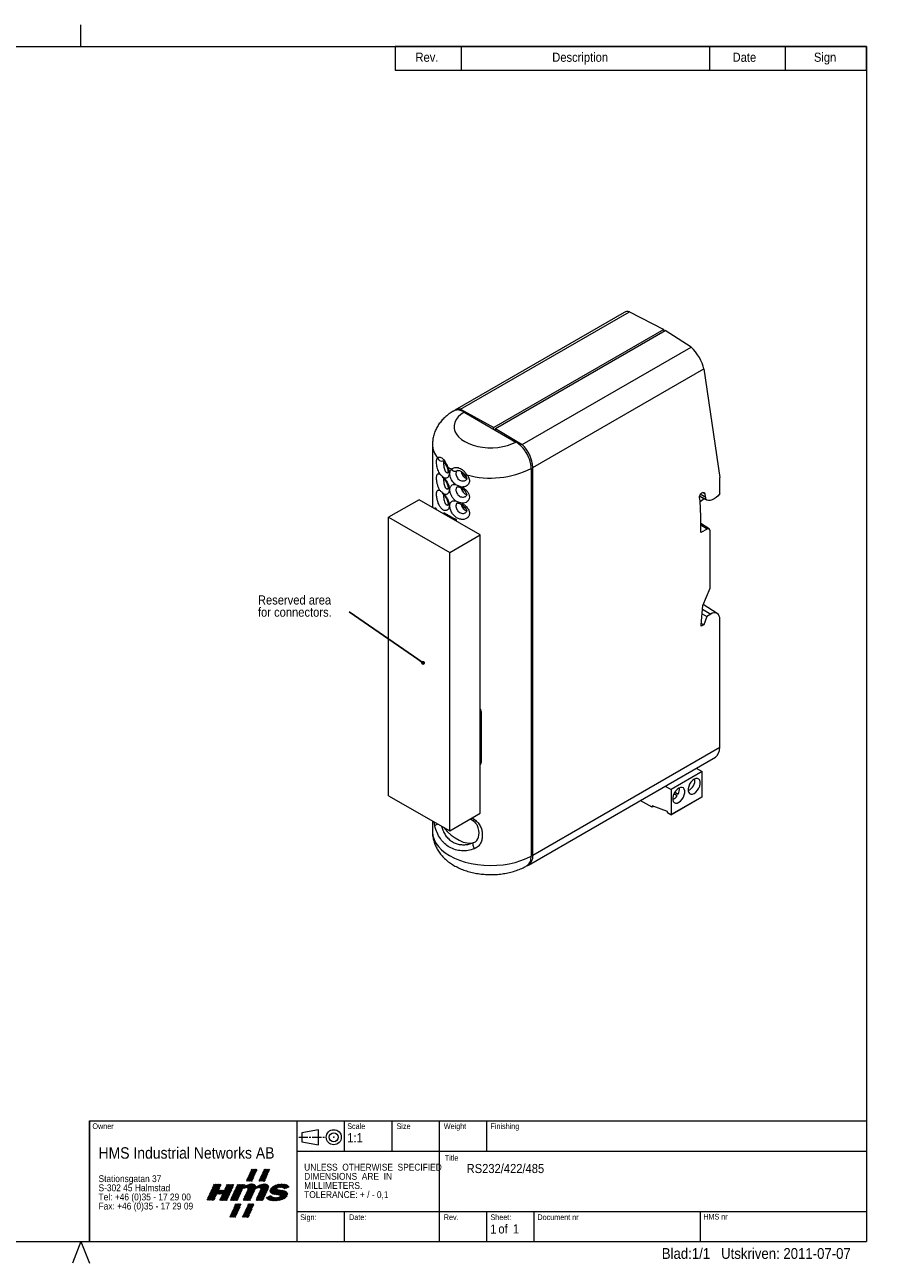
# Model space of a CAD drawing. Header units: millimetres. Extents: x 18 to 412, y 5 to 292.
# Tile 4 of 4: x 215 to 412, y 5 to 292. Entities that reach past the tile are written whole.
import ezdxf

# ---------------------------------------------------------------- set-up
doc = ezdxf.new("R2010")
doc.units = ezdxf.units.MM
doc.header["$PDSIZE"] = -1
doc.linetypes.add('SLD-Solid', pattern=[0])
doc.styles.add('SLDTEXTSTYLE0', font='GOTHIC.TTF', dxfattribs={"width": 0.913})
doc.styles.get("Standard").update_dxf_attribs({"font": 'GOTHIC.TTF'})
doc.dimstyles.new('SLDDIMSTYLE2', dxfattribs={"dimtxt": 0, "dimasz": 0.9, "dimexe": 0, "dimexo": 0.0625, "dimgap": 0, "dimtad": 0, "dimtih": 1, "dimtoh": 1, "dimdec": 0, "dimrnd": 1e-09, "dimzin": 0, "dimdsep": 46, "dimtxsty": 'Standard', "dimblk1": 'DOT', "dimblk2": 'DOT', "dimsah": 1, "dimcen": 0.09, "dimadec": 0, "dimazin": 0, "dimtfac": 0.9, "dimtdec": 0, "dimtofl": 0, "dimtmove": 0, "dimatfit": 3, "dimldrblk": 'DOT', "dimfxl": 0, "dimtolj": 1, "dimtzin": 0, "dimarcsym": 0})

# ---------------------------------------------------------------- blocks, each defined once
blk = doc.blocks.new('Block1_1')
at = {"color": 1, "linetype": 'SLD-Solid', "lineweight": 15}
for p, q in [((15.22, 13.93), (19.14, 17.85)), ((15.3, 14.31), (19.38, 18.39)), ((15.52, 13.93), (18.89, 17.3)), ((15.55, 14.85), (19.3, 18.61)), ((15.79, 15.4), (19, 18.61)), ((15.82, 13.93), (18.64, 16.75)), ((16.04, 15.95), (18.7, 18.61)), ((16.12, 13.93), (18.39, 16.2)), ((16.29, 16.5), (18.4, 18.61)), ((16.42, 13.93), (18.15, 15.66)), ((16.53, 17.04), (18.1, 18.61)), ((16.72, 13.93), (17.9, 15.11)), ((16.78, 17.59), (17.8, 18.61)), ((17.02, 13.93), (17.65, 14.56)), ((17.03, 18.14), (17.5, 18.61)), ((20.02, 13.93), (24.04, 17.94)), ((20.2, 14.41), (24.28, 18.49)), ((20.32, 13.93), (23.79, 17.4)), ((20.44, 14.95), (24.1, 18.61)), ((20.62, 13.93), (23.54, 16.85)), ((20.69, 15.5), (23.8, 18.61)), ((20.92, 13.93), (23.29, 16.3)), ((20.94, 16.05), (23.5, 18.61)), ((21.19, 16.6), (23.2, 18.61)), ((21.22, 13.93), (23.05, 15.76)), ((21.43, 17.14), (22.9, 18.61)), ((21.52, 13.93), (22.8, 15.21)), ((21.68, 17.69), (22.6, 18.61)), ((21.82, 13.93), (22.55, 14.66)), ((21.93, 18.24), (22.3, 18.61)), ((17.32, 13.93), (17.41, 14.01)), ((22.12, 13.93), (22.3, 14.11)), ((9.08, 0.89), (13.24, 5.05)), ((9.33, 1.44), (13.05, 5.16)), ((9.58, 1.99), (12.75, 5.16)), ((9.83, 2.53), (12.45, 5.16)), ((10.07, 3.08), (12.15, 5.16)), ((10.32, 3.63), (11.85, 5.16)), ((10.57, 4.18), (11.55, 5.16)), ((10.81, 4.72), (11.25, 5.16)), ((13.85, 0.56), (18.12, 4.83)), ((14.1, 1.11), (18.15, 5.16)), ((14.35, 1.66), (17.85, 5.16)), ((14.6, 2.21), (17.55, 5.16)), ((14.84, 2.75), (17.25, 5.16)), ((15.09, 3.3), (16.95, 5.16)), ((15.34, 3.85), (16.65, 5.16)), ((15.59, 4.4), (16.35, 5.16)), ((15.83, 4.94), (16.05, 5.16)), ((8.79, 0), (12.75, 3.95)), ((8.84, 0.35), (12.99, 4.5)), ((9.09, 0), (12.5, 3.41)), ((9.39, 0), (12.25, 2.86)), ((9.69, 0), (12, 2.31)), ((9.99, 0), (11.76, 1.77)), ((10.29, 0), (11.51, 1.22)), ((10.59, 0), (11.26, 0.67)), ((10.89, 0), (11.01, 0.12)), ((13.61, 0.02), (17.88, 4.29)), ((13.89, 0), (17.63, 3.74)), ((14.19, 0), (17.38, 3.19)), ((14.49, 0), (17.13, 2.64)), ((14.79, 0), (16.89, 2.1)), ((15.09, 0), (16.64, 1.55)), ((15.39, 0), (16.39, 1)), ((15.69, 0), (16.15, 0.45))]:
    blk.add_line(p, q, dxfattribs=at)
at = {"color": 7, "linetype": 'SLD-Solid', "lineweight": 15}
for p, q in [((0, 6.81), (5.19, 12)), ((0.06, 6.57), (4.94, 11.45)), ((0.25, 7.36), (5.45, 12.56)), ((0.36, 6.57), (4.68, 10.89)), ((0.5, 7.91), (5.34, 12.74)), ((0.66, 6.57), (4.6, 10.51)), ((0.75, 8.46), (5.04, 12.74)), ((0.96, 6.57), (4.9, 10.51)), ((1, 9.01), (4.74, 12.74)), ((1.25, 9.56), (4.44, 12.74)), ((1.26, 6.57), (5.2, 10.51)), ((1.5, 10.11), (4.14, 12.74)), ((1.75, 10.65), (3.84, 12.74)), ((1.99, 11.2), (3.54, 12.74)), ((2.24, 11.75), (3.24, 12.74)), ((2.49, 12.3), (2.94, 12.74)), ((3.99, 9), (5.5, 10.51)), ((4.29, 9), (5.8, 10.51)), ((4.59, 9), (6.1, 10.51)), ((4.86, 6.57), (10.05, 11.76)), ((4.89, 9), (6.4, 10.51)), ((5.11, 7.12), (10.3, 12.31)), ((5.12, 6.52), (9.79, 11.2)), ((5.19, 9), (8.89, 12.7)), ((5.36, 7.66), (10.39, 12.7)), ((5.42, 6.52), (9.54, 10.65)), ((5.49, 9), (9.19, 12.7)), ((5.6, 8.21), (10.09, 12.7)), ((5.72, 6.52), (9.28, 10.09)), ((5.79, 9), (9.49, 12.7)), ((5.85, 8.76), (9.79, 12.7)), ((6.85, 10.96), (8.59, 12.7)), ((7.1, 11.51), (8.29, 12.7)), ((7.35, 12.06), (7.99, 12.7)), ((7.6, 12.61), (7.69, 12.7)), ((9.03, 6.54), (14.59, 12.1)), ((9.13, 6.94), (14.33, 12.13)), ((9.33, 6.54), (15.17, 12.38)), ((9.38, 7.49), (14.58, 12.69)), ((9.63, 8.04), (14.3, 12.71)), ((9.63, 6.54), (13.56, 10.47)), ((9.88, 8.59), (14, 12.71)), ((9.93, 6.54), (13.3, 9.91)), ((10.13, 9.14), (13.7, 12.71)), ((10.38, 9.69), (13.4, 12.71)), ((10.63, 10.23), (13.1, 12.71)), ((10.87, 10.78), (12.8, 12.71)), ((11.12, 11.33), (12.5, 12.71)), ((11.37, 11.88), (12.2, 12.71)), ((11.62, 12.43), (11.9, 12.71)), ((13.92, 6.62), (19.25, 11.96)), ((14.13, 6.54), (19.85, 12.26)), ((14.16, 7.17), (18.93, 11.94)), ((14.25, 11.16), (15.67, 12.58)), ((14.41, 7.72), (18.87, 12.18)), ((14.43, 6.54), (18.6, 10.71)), ((14.66, 11.27), (16.11, 12.72)), ((14.66, 8.27), (18.76, 12.37)), ((14.73, 6.54), (18.34, 10.15)), ((14.91, 8.82), (18.62, 12.53)), ((15.03, 6.54), (18.08, 9.59)), ((15.04, 11.35), (16.5, 12.81)), ((15.16, 9.37), (18.45, 12.66)), ((15.34, 11.35), (16.86, 12.87)), ((15.41, 9.92), (18.25, 12.76)), ((15.55, 11.26), (17.19, 12.9)), ((15.66, 10.47), (18.02, 12.83)), ((15.7, 11.11), (17.49, 12.9)), ((15.76, 10.87), (17.77, 12.88)), ((18.93, 6.84), (23.87, 11.78)), ((18.93, 6.54), (23.8, 11.41)), ((18.97, 11.08), (20.39, 12.5)), ((19.18, 7.38), (23.84, 12.05)), ((19.23, 6.54), (23.61, 10.92)), ((19.42, 7.93), (23.75, 12.26)), ((19.44, 11.25), (20.86, 12.67)), ((19.53, 6.54), (23.35, 10.36)), ((19.67, 8.48), (23.63, 12.44)), ((19.83, 11.34), (21.27, 12.77)), ((19.83, 6.54), (23.1, 9.81)), ((19.92, 9.03), (23.48, 12.59)), ((20.16, 11.37), (21.64, 12.84)), ((20.17, 9.58), (23.3, 12.71)), ((20.41, 11.32), (21.98, 12.89)), ((20.42, 10.13), (23.08, 12.79)), ((20.58, 11.19), (22.29, 12.9)), ((20.65, 10.66), (22.84, 12.85)), ((20.68, 10.99), (22.58, 12.89)), ((24.28, 10.09), (26.74, 12.55)), ((24.3, 9.81), (27.18, 12.69)), ((24.31, 10.42), (26.23, 12.34)), ((24.39, 9.6), (27.55, 12.76)), ((24.5, 9.41), (27.89, 12.8)), ((24.5, 10.91), (25.65, 12.06)), ((24.66, 9.27), (28.23, 12.84)), ((24.85, 9.16), (28.55, 12.86)), ((25.06, 9.07), (27.06, 11.07)), ((25.27, 8.98), (27.1, 10.81)), ((25.51, 8.92), (27.31, 10.72)), ((25.76, 8.87), (27.55, 10.66)), ((26.02, 8.83), (27.82, 10.63)), ((26.28, 8.79), (28.08, 10.59)), ((26.54, 8.75), (28.34, 10.55)), ((26.58, 6.39), (30.33, 10.14)), ((26.81, 8.72), (28.62, 10.53)), ((26.9, 6.41), (30.53, 10.04)), ((27.07, 8.68), (28.9, 10.51)), ((27.23, 6.44), (30.71, 9.92)), ((27.33, 8.64), (29.16, 10.47)), ((27.35, 11.36), (28.86, 12.87)), ((27.57, 6.48), (30.87, 9.78)), ((27.59, 8.6), (29.41, 10.42)), ((27.78, 11.49), (29.15, 12.86)), ((27.84, 8.55), (29.65, 10.36)), ((27.91, 6.52), (31, 9.61)), ((28.06, 8.47), (29.88, 10.29)), ((28.12, 11.53), (29.45, 12.85)), ((28.25, 8.36), (30.11, 10.22)), ((28.41, 11.52), (29.72, 12.83)), ((28.7, 11.51), (29.99, 12.8)), ((28.95, 11.46), (30.24, 12.75)), ((29.17, 11.38), (30.48, 12.69)), ((29.4, 11.31), (30.72, 12.63)), ((29.6, 11.21), (30.95, 12.56)), ((29.74, 11.05), (31.15, 12.46)), ((29.97, 10.98), (31.33, 12.34)), ((30.45, 11.16), (31.48, 12.19)), ((30.93, 11.34), (31.62, 12.03)), ((31.4, 11.51), (31.73, 11.84)), ((1.56, 6.57), (3.66, 8.67)), ((1.86, 6.57), (3.4, 8.11)), ((2.16, 6.57), (3.15, 7.56)), ((2.46, 6.57), (2.89, 7)), ((6.02, 6.52), (9.03, 9.53)), ((6.32, 6.52), (8.77, 8.98)), ((6.62, 6.52), (8.51, 8.42)), ((6.92, 6.52), (8.26, 7.87)), ((7.22, 6.52), (8, 7.31)), ((7.52, 6.52), (7.75, 6.76)), ((10.23, 6.54), (13.05, 9.36)), ((10.53, 6.54), (12.79, 8.8)), ((10.83, 6.54), (12.53, 8.24)), ((11.13, 6.54), (12.28, 7.69)), ((11.43, 6.54), (12.02, 7.13)), ((11.73, 6.54), (11.77, 6.58)), ((15.33, 6.54), (17.83, 9.04)), ((15.63, 6.54), (17.57, 8.48)), ((15.93, 6.54), (17.32, 7.93)), ((16.23, 6.54), (17.06, 7.37)), ((16.53, 6.54), (16.81, 6.81)), ((20.13, 6.54), (22.84, 9.25)), ((20.43, 6.54), (22.59, 8.7)), ((20.73, 6.54), (22.33, 8.14)), ((21.03, 6.54), (22.07, 7.58)), ((21.33, 6.54), (21.82, 7.03)), ((22.88, 7.49), (23.2, 7.81)), ((23.01, 7.31), (23.72, 8.03)), ((23.14, 7.15), (24.24, 8.25)), ((23.29, 7), (24.76, 8.47)), ((23.46, 6.87), (24.92, 8.33)), ((23.66, 6.76), (25.05, 8.16)), ((23.87, 6.68), (25.2, 8.01)), ((24.09, 6.6), (25.38, 7.89)), ((24.33, 6.54), (25.59, 7.8)), ((24.57, 6.48), (25.82, 7.73)), ((24.83, 6.44), (26.07, 7.68)), ((25.09, 6.4), (26.34, 7.65)), ((25.37, 6.37), (26.62, 7.63)), ((25.66, 6.37), (26.92, 7.63)), ((25.96, 6.37), (27.25, 7.66)), ((26.27, 6.38), (27.65, 7.76)), ((28.3, 6.6), (31.11, 9.42)), ((28.73, 6.74), (31.15, 9.16)), ((29.2, 6.9), (31.1, 8.81)), ((29.76, 7.17), (30.91, 8.32))]:
    blk.add_line(p, q, dxfattribs=at)
blk = doc.blocks.new('Block2_1')
at = {"color": 7, "linetype": 'SLD-Solid', "lineweight": 0}
for p, q in [((6.5, 5), (1, 4)), ((6.5, 0), (6.5, 5)), ((0, 2.5), (3, 2.5)), ((1, 4), (1, 1)), ((1, 1), (6.5, 0)), ((3.5, 2.5), (4, 2.5)), ((4.5, 2.5), (7.5, 2.5)), ((8, 2.5), (8.5, 2.5))]:
    blk.add_line(p, q, dxfattribs=at)
for radius in [2.5, 1.5]:
    blk.add_circle((11.6, 2.5), radius, dxfattribs=at)
at = {"color": 7, "linetype": 'Continuous', "lineweight": 0}
blk.add_point((11.6, 2.5), dxfattribs=at)
blk = doc.blocks.new('SW_NOTE_0')
at = {"color": 0, "linetype": 'Continuous', "lineweight": 0, "char_height": 1.5875, "attachment_point": 1, "style": 'SLDTEXTSTYLE0'}
for s, insert in [('Stationsgatan 37', (0, 2.03)), ('S-302 45 Halmstad', (0, -0.09)), ('Tel: +46 (0)35 - 17 29 00', (0, -2.21)), ('Fax: +46 (0)35 - 17 29 09', (0, -4.32))]:
    blk.add_mtext(s, dxfattribs=dict(at, insert=insert))
blk = doc.blocks.new('SW_NOTE_1')
at = {"color": 0, "linetype": 'Continuous', "lineweight": 0, "char_height": 1.5875, "attachment_point": 1, "style": 'SLDTEXTSTYLE0'}
for s, insert in [('UNLESS  OTHERWISE  SPECIFIED', (0, 2.03)), ('DIMENSIONS  ARE  IN ', (0, -0.09)), ('MILLIMETERS.', (0, -2.21)), ('TOLERANCE: + / - 0,1', (0, -4.32))]:
    blk.add_mtext(s, dxfattribs=dict(at, insert=insert))
blk = doc.blocks.new('SW_TABLEANNOTATION_0')
at = {"color": 0, "linetype": 'SLD-Solid', "lineweight": 0}
for p, q in [((0, 0), (0, -5.5)), ((109.19, 0), (0, 0)), ((15.26, 0), (15.26, -5.5)), ((72.75, 0), (72.75, -5.5)), ((90.35, 0), (90.35, -5.5)), ((109.19, -5.5), (109.19, 0)), ((0, -5.5), (109.19, -5.5))]:
    blk.add_line(p, q, dxfattribs=at)
at = {"color": 0, "linetype": 'SLD-Solid', "lineweight": 0, "attachment_point": 1, "style": 'SLDTEXTSTYLE0'}
for s, insert, char_height in [('Rev.', (4.68, -1.46), 2.117), ('Description', (36.36, -1.46), 2.1167), ('Date', (78.14, -1.46), 2.117), ('Sign', (96.98, -1.46), 2.117)]:
    blk.add_mtext(s, dxfattribs=dict(at, insert=insert, char_height=char_height))
blk = doc.blocks.new('SW_NOTE_2')
at = {"color": 0, "linetype": 'Continuous', "lineweight": 0, "char_height": 2.1167, "attachment_point": 1, "style": 'SLDTEXTSTYLE0'}
for s, insert in [('Reserved area', (-21.16, 3.8)), ('for connectors.', (-21.16, 0.98))]:
    blk.add_mtext(s, dxfattribs=dict(at, insert=insert))
blk = doc.blocks.new('_DOT')
at = {"color": 0, "linetype": 'ByBlock', "lineweight": -2}
blk.add_line((-0.5, 0), (-1, 0), dxfattribs=at)
at = {"color": 0, "linetype": 'ByBlock', "const_width": 0.5}
blk.add_lwpolyline([(-0.25, 0, 1), (0.25, 0, 1)], format="xyb", close=True, dxfattribs=at)

msp = doc.modelspace()

# ---------------------------------------------------------------- linework, layer by layer
at = {"color": 7, "linetype": 'SLD-Solid', "lineweight": 0}
for p, q in [((228, 287), (228, 292)), ((20, 287), (410, 287)), ((410, 287), (410, 10)), ((230, 10), (230, 38.01)), ((230, 38), (410, 38)), ((230, 38), (230, 10)), ((278, 38), (278, 10)), ((289, 38), (289, 31)), ((300, 38), (300, 31)), ((311, 38), (311, 10)), ((322, 31), (322, 38)), ((278, 31), (410, 31)), ((278, 17), (410, 17)), ((289, 17), (289, 10)), ((322, 10), (322, 17)), ((333, 10), (333, 17)), ((371.5, 10), (371.5, 17)), ((20, 10), (410, 10)), ((228, 10), (226, 5)), ((228, 10), (230, 5)), ((230, 10), (410, 10)), ((230, 10), (410, 10)), ((230, 10), (265, 10)), ((265, 10), (311, 10))]:
    msp.add_line(p, q, dxfattribs=at)
at = {"color": 7, "linetype": 'SLD-Solid', "lineweight": 15}
for p, q in [((353.85, 225.35), (314.62, 202.7)), ((315.94, 202.9), (355.08, 225.5)), ((355.08, 225.5), (363.01, 221.4)), ((363.01, 221.4), (323.66, 198.68)), ((324.01, 198.47), (363.35, 221.18)), ((363.07, 221.02), (363.01, 221.4)), ((369.34, 217.32), (363.35, 221.18)), ((330.2, 194.72), (369.34, 217.32)), ((332.67, 189.39), (372.26, 212.25)), ((372.26, 212.25), (375.98, 187.06)), ((315.94, 202.9), (323.66, 198.68)), ((316.74, 202.24), (316.75, 202.24)), ((316.75, 202.24), (328.76, 195.3)), ((323.66, 198.25), (323.66, 198.68)), ((323.99, 198.05), (324.01, 198.07)), ((324.01, 198.47), (324.01, 198.04)), ((324.01, 198.47), (330.2, 194.72)), ((328.76, 195.3), (328.76, 195.3)), ((309.43, 194.79), (309.43, 180.15)), ((332.3, 189.18), (332.3, 99.36)), ((332.67, 99.57), (332.67, 189.39)), ((375.98, 183.34), (375.98, 187.06)), ((306.33, 181.94), (299.26, 177.86)), ((320.48, 173.78), (306.33, 181.94)), ((371.41, 181.7), (371.29, 182.43)), ((372.69, 182.03), (371.32, 182.75)), ((371.61, 178.06), (371.41, 181.7)), ((371.42, 181.49), (372.34, 182.18)), ((371.48, 182.63), (372.92, 181.88)), ((372.63, 182.63), (371.54, 183.2)), ((372.52, 183.28), (371.96, 183.58)), ((372.52, 183.28), (372.63, 182.63)), ((372.64, 182.55), (372.69, 182.03)), ((310.2, 179.93), (310.03, 179.84)), ((312.08, 178.97), (312.08, 178.63)), ((312.98, 178.43), (312.7, 178.27)), ((312.84, 178.18), (313.13, 178.34)), ((316.74, 180.4), (316.74, 180.15)), ((317.25, 179.63), (317.28, 179.65)), ((371.61, 174.31), (371.61, 178.06)), ((299.26, 177.86), (313.41, 169.69)), ((299.26, 113.35), (299.26, 177.86)), ((314.9, 177.34), (314.9, 176.99)), ((373.54, 175.17), (371.61, 176.39)), ((373.02, 175.12), (371.61, 174.31)), ((313.41, 169.69), (320.48, 173.78)), ((320.48, 109.27), (320.48, 173.78)), ((373.73, 161.43), (373.73, 174.72)), ((313.41, 105.19), (313.41, 169.69)), ((372.07, 157.42), (373.73, 161.43)), ((371.66, 152.95), (372.07, 157.42)), ((371.9, 155.52), (372.95, 154.9)), ((375.4, 155.55), (372.15, 157.62)), ((373.87, 155.43), (372.95, 154.9)), ((371.66, 152.67), (371.66, 152.95)), ((372.31, 152.91), (371.66, 152.67)), ((372.31, 152.91), (371.69, 153.28)), ((372.95, 154.9), (372.31, 152.91)), ((375.98, 124.57), (375.98, 154.21)), ((320.69, 132.82), (320.69, 121.02)), ((332.67, 99.57), (375.98, 124.57)), ((331.64, 97.28), (374.98, 122.31)), ((371.87, 118.93), (364.68, 114.78)), ((370.5, 119.72), (371.87, 118.93)), ((371.87, 113.12), (371.87, 118.93)), ((363.32, 115.57), (364.68, 114.78)), ((299.26, 113.35), (313.41, 105.19)), ((360.3, 110.65), (357.55, 112.24)), ((364.66, 108.93), (371.84, 113.08)), ((364.68, 114.78), (364.68, 108.98)), ((371.87, 113.12), (364.68, 108.98)), ((366.08, 113.32), (365.36, 113.81)), ((365.55, 114.15), (365.61, 114.11)), ((365.59, 114.2), (366.31, 113.7)), ((366.31, 113.7), (365.61, 114.11)), ((313.41, 105.19), (320.48, 109.27)), ((363.83, 109.67), (360.3, 110.98)), ((360.3, 110.98), (360.3, 110.65)), ((360.64, 110.85), (360.3, 110.65)), ((363.83, 109.47), (363.83, 109.67)), ((364.61, 108.94), (363.9, 109.34)), ((309.43, 107.48), (309.43, 104.97)), ((318.27, 107.99), (318.79, 107.6))]:
    msp.add_line(p, q, dxfattribs=at)
at = {"color": 8, "linetype": 'SLD-Solid', "lineweight": 15}
for p, q in [((372.64, 182.55), (371.5, 183.16)), ((310.36, 179.69), (310.29, 179.65)), ((316.8, 180.07), (316.8, 180.34)), ((373.02, 175.12), (371.61, 176)), ((372, 156.59), (373.87, 155.43)), ((320.69, 132.82), (320.48, 132.86)), ((320.69, 121.02), (320.48, 121.06)), ((309.98, 106.34), (309.8, 107.27)), ((318.62, 108.19), (319.13, 107.83))]:
    msp.add_line(p, q, dxfattribs=at)
at = {"color": 7, "linetype": 'SLD-Solid', "lineweight": 15, "flags": 128}
for points in [[(316.75, 202.24), (315.99, 201.7), (315.37, 201.12), (314.9, 200.49), (314.59, 199.82), (314.44, 199.14), (314.46, 198.45), (314.64, 197.78), (314.99, 197.12), (315.49, 196.5), (316.14, 195.92), (316.92, 195.4), (317.82, 194.95), (318.82, 194.58), (319.9, 194.29), (321.03, 194.09), (322.21, 193.98), (323.4, 193.97), (324.58, 194.06), (325.73, 194.24), (326.82, 194.51), (327.84, 194.86), (328.76, 195.3)], [(315.19, 184.92), (315.19, 184.92), (315.3, 184.93), (315.53, 184.89), (315.85, 184.77), (316.21, 184.58), (316.59, 184.3), (316.93, 183.97), (317.18, 183.62), (317.31, 183.32), (317.35, 183.09), (317.33, 182.93), (317.26, 182.8), (317.14, 182.71), (317.14, 182.71)], [(315.19, 181.17), (315.19, 181.16), (315.3, 181.17), (315.53, 181.13), (315.85, 181.02), (316.21, 180.82), (316.59, 180.54), (316.93, 180.21), (317.18, 179.87), (317.31, 179.57), (317.35, 179.33), (317.33, 179.17), (317.26, 179.04), (317.14, 178.95), (317.14, 178.95)], [(371.29, 182.43), (371.31, 182.72), (371.43, 183.03), (371.61, 183.31), (371.84, 183.52), (372.08, 183.63), (372.29, 183.63), (372.44, 183.5), (372.52, 183.28)], [(371.47, 182.64), (371.42, 182.66), (371.32, 182.73)], [(375.98, 183.34), (375.58, 182.86), (375.15, 182.45), (374.69, 182.12), (374.24, 181.89), (373.79, 181.77), (373.38, 181.75), (373.01, 181.84), (372.69, 182.03)], [(310.46, 179.56), (310.42, 179.61), (310.25, 179.87)], [(366.48, 115.08), (366.08, 114.79), (365.71, 114.38), (365.41, 113.9), (365.19, 113.39), (365.08, 112.88), (365.08, 112.41), (365.19, 112.03), (365.41, 111.76), (365.71, 111.64), (366.08, 111.65), (366.48, 111.82), (366.88, 112.11), (367.24, 112.52), (367.55, 113), (367.76, 113.52), (367.88, 114.03), (367.88, 114.49), (367.76, 114.87), (367.55, 115.14), (367.24, 115.27), (366.88, 115.25), (366.48, 115.08)], [(370.07, 113.89), (370.47, 114.19), (370.83, 114.59), (371.14, 115.07), (371.36, 115.59), (371.47, 116.1), (371.47, 116.57), (371.36, 116.95), (371.14, 117.21), (370.83, 117.34), (370.47, 117.32), (370.07, 117.16), (369.67, 116.86), (369.3, 116.46), (369, 115.98), (368.78, 115.46), (368.67, 114.95), (368.67, 114.48), (368.78, 114.1), (369, 113.84), (369.3, 113.71), (369.67, 113.73), (370.07, 113.89)], [(318.96, 102.5), (318.87, 102.4), (318.81, 102.27), (318.78, 102.09), (318.79, 101.89), (318.83, 101.68), (318.91, 101.46), (319.01, 101.24), (319.13, 101.05)]]:
    msp.add_lwpolyline(points, dxfattribs=at)
at = {"color": 8, "linetype": 'SLD-Solid', "lineweight": 15, "flags": 128}
for points in [[(312.93, 189.55), (312.84, 189.53), (312.78, 189.52), (312.76, 189.52), (312.76, 189.53)], [(317.03, 187.6), (317.07, 187.57), (317.15, 187.57), (317.27, 187.61), (317.42, 187.67)], [(309.43, 104.97), (309.43, 104.9), (309.53, 104.03), (309.79, 103.18), (310.21, 102.35), (310.79, 101.56), (311.52, 100.8), (312.39, 100.1), (313.38, 99.46), (314.5, 98.88), (315.72, 98.38), (317.02, 97.96), (318.4, 97.63), (319.84, 97.38), (321.31, 97.23), (322.8, 97.17), (324.3, 97.21), (325.78, 97.35), (327.22, 97.58), (328.61, 97.9), (329.93, 98.3), (331.16, 98.79), (332.3, 99.36)]]:
    msp.add_lwpolyline(points, dxfattribs=at)
at = {"color": 7, "linetype": 'SLD-Solid', "lineweight": 15}
for centre, radius, start, end in [((315.55, 200.99), 1.95, 78.5072, 118.6434), ((324.85, 188.99), 7.83, 2.9226, 46.9743), ((319.75, 200.29), 12.72, 237.5567, 242.4487), ((314.71, 189.52), 0.986, 211.1506, 292.8802), ((322.87, 208.07), 21.12, 255.0401, 296.5037), ((372.02, 182.49), 0.622, 5.5885, 13.4242), ((373.3, 174.79), 0.437, 350.786, 129.2033), ((374.69, 154.42), 1.31, 351.1444, 128.8335), ((364.1, 114.96), 2.54, 330.3459, 4.7304), ((367.42, 117.05), 2.82, 296.2146, 3.7908), ((364.08, 114.63), 2.4, 294.5275, 326.6509), ((362.63, 115.67), 3.37, 325.748, 332.2685), ((371.82, 113.12), 0.0503, 305.698, 5.6204), ((363.99, 109.47), 0.154, 182.6055, 237.3945), ((364.64, 108.97), 0.0437, 230.7967, 9.214), ((330.37, 99.27), 2.33, 293.1316, 7.4711)]:
    msp.add_arc(centre, radius, start, end, dxfattribs=at)
at = {"color": 8, "linetype": 'SLD-Solid', "lineweight": 15}
for centre, radius, start, end in [((314.58, 194.88), 5.15, 180.996, 219.4909), ((311.6, 191.94), 1.05, 198.2521, 281.4529), ((318.15, 188.73), 2.08, 187.0336, 247.553), ((318.15, 184.97), 2.08, 189.3252, 247.5573), ((318.15, 181.22), 2.08, 189.3252, 247.5573), ((310.93, 105.49), 1.28, 100.2359, 138.3406), ((318.69, 108.11), 0.523, 281.7219, 327.7282)]:
    msp.add_arc(centre, radius, start, end, dxfattribs=at)
at = {"color": 7, "linetype": 'SLD-Solid', "lineweight": 15}
for centre, major_axis, ratio, start_param, end_param in [((356.82, 221.29), (-3.12, 3.96), 0.497084, 5.765338, 6.210877), ((368.85, 214.36), (-2.89, 4.1), 0.463285, 3.885514, 5.152475), ((322.93, 174.45), (13.49, -6.58), 0.075064, 3.814901, 4.112292), ((316.45, 180.27), (0.5, 0.016), 0.597073, 5.479075, 6.264473), ((372.57, 126.69), (-2.37, 4.4), 0.556891, 3.157869, 3.943348), ((315.17, 107.44), (-4.45, 4.54), 0.522731, 1.389388, 2.911911), ((315.17, 107.44), (-4.45, 4.54), 0.522731, 2.911911, 3.939503)]:
    msp.add_ellipse(centre, major_axis=major_axis, ratio=ratio, start_param=start_param, end_param=end_param, dxfattribs=at)
for points, knots in [([(314.22, 202.46), (314.07, 202.37), (313.54, 202.05), (312.74, 201.45), (311.87, 200.64), (311.16, 199.81), (310.56, 198.92), (310.07, 197.96), (309.7, 196.93), (309.47, 195.86), (309.45, 195.14), (309.43, 194.8)], [0, 0, 0, 0, 0.055174, 0.192214, 0.312801, 0.429614, 0.542937, 0.653394, 0.773484, 0.890242, 1, 1, 1, 1]), ([(316.74, 202.24), (316.43, 202.39), (315.72, 202.73), (314.83, 202.79), (314.41, 202.51), (314.25, 202.41)], [0, 0, 0, 0, 0.337081, 0.761445, 1, 1, 1, 1]), ([(332.3, 189.18), (332.3, 189.44), (332.27, 189.73), (332.18, 190.3), (332.12, 190.59), (331.85, 191.49), (331.59, 192.1), (331.1, 192.95), (330.92, 193.22), (330.53, 193.74), (330.33, 193.98), (330.01, 194.32), (329.9, 194.43), (329.68, 194.63), (329.56, 194.73), (329.22, 195.01), (328.99, 195.16), (328.76, 195.3)], [0, 0, 0, 0, 0.125, 0.125, 0.25, 0.25, 0.5, 0.5, 0.625, 0.625, 0.75, 0.75, 0.8125, 0.8125, 0.875, 0.875, 1, 1, 1, 1]), ([(311.16, 187.86), (311.06, 188), (310.98, 188.16), (310.82, 188.51), (310.75, 188.69), (310.62, 189.06), (310.57, 189.26), (310.48, 189.65), (310.44, 189.84), (310.39, 190.22), (310.37, 190.41), (310.36, 190.75), (310.37, 190.91), (310.4, 191.18), (310.43, 191.3), (310.5, 191.49), (310.55, 191.56), (310.6, 191.61)], [0, 0, 0, 0, 0.125, 0.125, 0.25, 0.25, 0.375, 0.375, 0.5, 0.5, 0.625, 0.625, 0.75, 0.75, 0.875, 0.875, 1, 1, 1, 1]), ([(310.6, 191.61), (310.66, 191.68), (310.72, 191.74), (310.88, 191.82), (310.97, 191.84), (311.17, 191.83), (311.28, 191.81), (311.51, 191.7), (311.62, 191.63), (311.85, 191.42), (311.97, 191.3), (312.19, 191.01), (312.29, 190.85), (312.49, 190.51), (312.58, 190.32), (312.76, 189.94), (312.85, 189.75), (312.93, 189.55)], [0, 0, 0, 0, 0.125, 0.125, 0.25, 0.25, 0.375, 0.375, 0.5, 0.5, 0.625, 0.625, 0.75, 0.75, 0.875, 0.875, 1, 1, 1, 1]), ([(311.77, 190.98), (311.77, 190.98), (311.78, 190.98), (311.91, 190.88), (312.1, 190.68), (312.32, 190.36), (312.55, 189.96), (312.69, 189.67), (312.76, 189.52)], [0, 0, 0, 0, 0.127003, 0.28137, 0.445789, 0.62466, 0.810487, 1, 1, 1, 1]), ([(312.93, 189.55), (313.01, 189.38), (313.09, 189.2), (313.21, 188.84), (313.25, 188.65), (313.31, 188.31), (313.32, 188.14), (313.31, 187.82), (313.28, 187.68), (313.2, 187.42), (313.14, 187.31), (312.99, 187.13), (312.91, 187.06), (312.72, 186.95), (312.62, 186.93), (312.4, 186.91), (312.29, 186.92), (312.18, 186.96)], [0, 0, 0, 0, 0.125, 0.125, 0.25, 0.25, 0.375, 0.375, 0.5, 0.5, 0.625, 0.625, 0.75, 0.75, 0.875, 0.875, 1, 1, 1, 1]), ([(312.75, 189.52), (312.78, 189.47), (312.87, 189.28), (312.97, 188.94), (313.03, 188.58), (313.03, 188.32), (312.98, 188.19), (312.98, 188.2), (312.98, 188.2)], [0, 0, 0, 0, 0.081249, 0.291851, 0.493458, 0.686926, 0.885635, 1, 1, 1, 1]), ([(313.87, 189.01), (313.95, 189.11), (314.06, 189.19), (314.31, 189.32), (314.46, 189.37), (314.76, 189.42), (314.93, 189.43), (315.27, 189.39), (315.45, 189.35), (315.8, 189.22), (315.97, 189.12), (316.31, 188.9), (316.47, 188.77), (316.78, 188.49), (316.92, 188.33), (317.19, 188.01), (317.31, 187.84), (317.42, 187.67)], [0, 0, 0, 0, 0.125, 0.125, 0.25, 0.25, 0.375, 0.375, 0.5, 0.5, 0.625, 0.625, 0.75, 0.75, 0.875, 0.875, 1, 1, 1, 1]), ([(311.16, 184.1), (311.03, 184.29), (310.92, 184.51), (310.73, 184.97), (310.65, 185.21), (310.54, 185.59), (310.51, 185.72), (310.46, 185.98), (310.44, 186.1), (310.4, 186.35), (310.39, 186.48), (310.37, 186.71), (310.37, 186.83), (310.37, 187.04), (310.37, 187.14), (310.39, 187.33), (310.4, 187.41), (310.44, 187.56), (310.46, 187.63), (310.51, 187.74), (310.54, 187.79), (310.65, 187.9), (310.73, 187.94), (310.92, 187.95), (311.03, 187.92), (311.16, 187.86)], [0, 0, 0, 0, 0.125, 0.125, 0.25, 0.25, 0.3125, 0.3125, 0.375, 0.375, 0.4375, 0.4375, 0.5, 0.5, 0.5625, 0.5625, 0.625, 0.625, 0.6875, 0.6875, 0.75, 0.75, 0.875, 0.875, 1, 1, 1, 1]), ([(312.18, 186.96), (311.99, 187.1), (311.82, 187.25), (311.48, 187.55), (311.31, 187.7), (311.16, 187.86)], [0, 0, 0, 0, 0.5, 0.5, 1, 1, 1, 1]), ([(311.64, 187.22), (311.64, 187.22), (311.63, 187.22), (311.73, 187.17), (311.9, 187.02), (312.13, 186.77), (312.39, 186.43), (312.64, 186.02), (312.85, 185.58), (312.98, 185.16), (313.04, 184.8), (313.02, 184.55), (312.98, 184.44), (312.98, 184.44), (312.98, 184.44)], [0, 0, 0, 0, 0.034843, 0.106138, 0.191196, 0.282954, 0.383028, 0.4856, 0.585265, 0.681775, 0.774407, 0.86249, 0.94507, 1, 1, 1, 1]), ([(312.18, 186.96), (312.32, 186.78), (312.47, 186.58), (312.67, 186.26), (312.74, 186.15), (312.86, 185.93), (312.92, 185.81), (313.03, 185.58), (313.07, 185.47), (313.16, 185.23), (313.2, 185.11), (313.25, 184.88), (313.28, 184.76), (313.31, 184.54), (313.32, 184.43), (313.32, 184.22), (313.31, 184.12), (313.28, 183.93), (313.26, 183.84), (313.17, 183.6), (313.08, 183.46), (312.87, 183.26), (312.74, 183.2), (312.47, 183.15), (312.33, 183.16), (312.18, 183.2)], [0, 0, 0, 0, 0.125, 0.125, 0.1875, 0.1875, 0.25, 0.25, 0.3125, 0.3125, 0.375, 0.375, 0.4375, 0.4375, 0.5, 0.5, 0.5625, 0.5625, 0.625, 0.625, 0.75, 0.75, 0.875, 0.875, 1, 1, 1, 1]), ([(314.77, 185.46), (314.62, 185.58), (314.48, 185.71), (314.22, 186), (314.1, 186.16), (313.88, 186.49), (313.79, 186.67), (313.64, 187.02), (313.58, 187.2), (313.49, 187.56), (313.46, 187.73), (313.45, 188.06), (313.46, 188.22), (313.52, 188.5), (313.56, 188.63), (313.69, 188.85), (313.77, 188.94), (313.87, 189.01)], [0, 0, 0, 0, 0.125, 0.125, 0.25, 0.25, 0.375, 0.375, 0.5, 0.5, 0.625, 0.625, 0.75, 0.75, 0.875, 0.875, 1, 1, 1, 1]), ([(315.19, 188.68), (315.2, 188.68), (315.22, 188.7), (315.39, 188.72), (315.65, 188.69), (315.98, 188.56), (316.33, 188.34), (316.69, 188.01), (316.92, 187.75), (317.02, 187.61), (317.03, 187.59)], [0, 0, 0, 0, 0.118817, 0.247909, 0.389681, 0.525216, 0.670097, 0.822817, 0.984671, 1, 1, 1, 1]), ([(317.42, 187.67), (317.55, 187.52), (317.65, 187.36), (317.83, 187.03), (317.9, 186.86), (317.98, 186.52), (318, 186.35), (317.97, 186.03), (317.93, 185.88), (317.81, 185.6), (317.72, 185.47), (317.51, 185.25), (317.39, 185.16), (317.11, 185.01), (316.97, 184.96), (316.65, 184.89), (316.49, 184.87), (316.32, 184.87)], [0, 0, 0, 0, 0.125, 0.125, 0.25, 0.25, 0.375, 0.375, 0.5, 0.5, 0.625, 0.625, 0.75, 0.75, 0.875, 0.875, 1, 1, 1, 1]), ([(317.3, 187.1), (317.26, 187.13), (317.13, 187.22), (316.89, 187.49), (316.66, 187.83), (316.55, 188.06), (316.51, 188.16)], [0, 0, 0, 0, 0.132222, 0.447843, 0.772084, 1, 1, 1, 1]), ([(317.03, 187.59), (317.1, 187.49), (317.25, 187.28), (317.35, 186.99), (317.36, 186.77), (317.32, 186.63), (317.26, 186.53), (317.16, 186.48), (317.13, 186.47)], [0, 0, 0, 0, 0.16634, 0.332952, 0.491698, 0.673878, 0.893084, 1, 1, 1, 1]), ([(312.18, 183.2), (312.26, 183.1), (312.35, 182.99), (312.51, 182.75), (312.59, 182.63), (312.82, 182.26), (312.96, 181.98), (313.12, 181.57), (313.17, 181.44), (313.25, 181.16), (313.27, 181.03), (313.31, 180.77), (313.32, 180.64), (313.31, 180.4), (313.3, 180.28), (313.25, 180.07), (313.22, 179.97), (313.14, 179.8), (313.09, 179.73), (312.91, 179.53), (312.77, 179.45), (312.45, 179.39), (312.28, 179.41), (311.93, 179.54), (311.76, 179.65), (311.52, 179.88), (311.44, 179.96), (311.29, 180.15), (311.21, 180.25), (311.08, 180.47), (311.01, 180.59), (310.89, 180.83), (310.83, 180.97), (310.73, 181.23), (310.68, 181.37), (310.59, 181.65), (310.55, 181.8), (310.49, 182.09), (310.46, 182.23), (310.41, 182.52), (310.4, 182.66), (310.37, 182.94), (310.37, 183.07), (310.37, 183.31), (310.37, 183.42), (310.41, 183.73), (310.46, 183.89), (310.56, 184.05), (310.6, 184.09), (310.68, 184.16), (310.73, 184.17), (310.84, 184.19), (310.9, 184.19), (311.02, 184.16), (311.09, 184.14), (311.16, 184.1)], [0, 0, 0, 0, 0.03125, 0.03125, 0.0625, 0.0625, 0.125, 0.125, 0.15625, 0.15625, 0.1875, 0.1875, 0.21875, 0.21875, 0.25, 0.25, 0.28125, 0.28125, 0.3125, 0.3125, 0.375, 0.375, 0.4375, 0.4375, 0.5, 0.5, 0.53125, 0.53125, 0.5625, 0.5625, 0.59375, 0.59375, 0.625, 0.625, 0.65625, 0.65625, 0.6875, 0.6875, 0.71875, 0.71875, 0.75, 0.75, 0.78125, 0.78125, 0.8125, 0.8125, 0.875, 0.875, 0.90625, 0.90625, 0.9375, 0.9375, 0.96875, 0.96875, 1, 1, 1, 1]), ([(312.18, 183.2), (311.99, 183.35), (311.82, 183.5), (311.48, 183.8), (311.31, 183.95), (311.16, 184.1)], [0, 0, 0, 0, 0.5, 0.5, 1, 1, 1, 1]), ([(314.77, 181.71), (314.57, 181.86), (314.39, 182.04), (314.15, 182.33), (314.08, 182.44), (313.94, 182.65), (313.87, 182.76), (313.76, 182.99), (313.7, 183.11), (313.61, 183.34), (313.58, 183.46), (313.52, 183.69), (313.49, 183.8), (313.46, 184.03), (313.45, 184.14), (313.45, 184.35), (313.46, 184.45), (313.49, 184.63), (313.51, 184.72), (313.58, 184.89), (313.61, 184.96), (313.7, 185.1), (313.75, 185.16), (313.93, 185.32), (314.07, 185.39), (314.39, 185.47), (314.57, 185.48), (314.77, 185.46)], [0, 0, 0, 0, 0.125, 0.125, 0.1875, 0.1875, 0.25, 0.25, 0.3125, 0.3125, 0.375, 0.375, 0.4375, 0.4375, 0.5, 0.5, 0.5625, 0.5625, 0.625, 0.625, 0.6875, 0.6875, 0.75, 0.75, 0.875, 0.875, 1, 1, 1, 1]), ([(314.77, 185.46), (315.01, 185.36), (315.28, 185.26), (315.79, 185.06), (316.05, 184.96), (316.32, 184.87)], [0, 0, 0, 0, 0.5, 0.5, 1, 1, 1, 1]), ([(316.32, 184.87), (316.54, 184.74), (316.75, 184.58), (317.05, 184.32), (317.14, 184.23), (317.32, 184.04), (317.4, 183.94), (317.63, 183.64), (317.76, 183.42), (317.94, 182.99), (317.99, 182.76), (317.99, 182.33), (317.94, 182.13), (317.77, 181.77), (317.64, 181.61), (317.33, 181.36), (317.15, 181.27), (316.76, 181.14), (316.54, 181.11), (316.32, 181.12)], [0, 0, 0, 0, 0.125, 0.125, 0.1875, 0.1875, 0.25, 0.25, 0.375, 0.375, 0.5, 0.5, 0.625, 0.625, 0.75, 0.75, 0.875, 0.875, 1, 1, 1, 1]), ([(311.64, 183.46), (311.64, 183.46), (311.63, 183.47), (311.73, 183.41), (311.9, 183.26), (312.13, 183.01), (312.39, 182.67), (312.64, 182.26), (312.85, 181.82), (312.98, 181.4), (313.04, 181.04), (313.02, 180.8), (312.98, 180.68), (312.98, 180.69), (312.98, 180.69)], [0, 0, 0, 0, 0.034843, 0.106138, 0.191196, 0.282954, 0.383028, 0.4856, 0.585265, 0.681775, 0.774407, 0.86249, 0.94507, 1, 1, 1, 1]), ([(316.32, 181.12), (316.57, 180.96), (316.81, 180.78), (317.25, 180.37), (317.44, 180.15), (317.68, 179.79), (317.75, 179.67), (317.87, 179.42), (317.91, 179.3), (317.97, 179.04), (317.99, 178.92), (317.99, 178.67), (317.98, 178.56), (317.92, 178.33), (317.87, 178.22), (317.76, 178.02), (317.69, 177.93), (317.46, 177.69), (317.26, 177.56), (316.83, 177.4), (316.58, 177.36), (316.09, 177.36), (315.83, 177.41), (315.33, 177.59), (315.08, 177.72), (314.63, 178.05), (314.41, 178.26), (314.04, 178.72), (313.88, 178.98), (313.63, 179.51), (313.54, 179.79), (313.47, 180.18), (313.46, 180.31), (313.45, 180.56), (313.46, 180.68), (313.49, 180.9), (313.52, 181), (313.6, 181.19), (313.65, 181.27), (313.76, 181.41), (313.83, 181.48), (313.98, 181.58), (314.06, 181.62), (314.33, 181.71), (314.54, 181.73), (314.77, 181.71)], [0, 0, 0, 0, 0.0625, 0.0625, 0.125, 0.125, 0.15625, 0.15625, 0.1875, 0.1875, 0.21875, 0.21875, 0.25, 0.25, 0.28125, 0.28125, 0.3125, 0.3125, 0.375, 0.375, 0.4375, 0.4375, 0.5, 0.5, 0.5625, 0.5625, 0.625, 0.625, 0.6875, 0.6875, 0.75, 0.75, 0.78125, 0.78125, 0.8125, 0.8125, 0.84375, 0.84375, 0.875, 0.875, 0.90625, 0.90625, 0.9375, 0.9375, 1, 1, 1, 1]), ([(314.77, 181.71), (315.01, 181.6), (315.28, 181.5), (315.79, 181.3), (316.05, 181.21), (316.32, 181.12)], [0, 0, 0, 0, 0.5, 0.5, 1, 1, 1, 1]), ([(309.92, 179.87), (309.92, 179.88), (309.92, 179.96), (309.96, 180.04), (310.03, 180.09), (310.12, 180.04), (310.2, 179.93), (310.25, 179.87)], [0, 0, 0, 0, 0.018991, 0.238881, 0.471441, 0.733015, 1, 1, 1, 1]), ([(319.13, 101.05), (318.65, 100.86), (318.16, 100.73), (317.42, 100.61), (317.17, 100.59), (316.66, 100.56), (316.41, 100.56), (315.67, 100.61), (315.19, 100.7), (314.25, 100.97), (313.8, 101.17), (312.96, 101.65), (312.57, 101.94), (312.04, 102.45), (311.86, 102.63), (311.54, 103.01), (311.39, 103.21), (310.96, 103.84), (310.71, 104.3), (310.29, 105.28), (310.11, 105.8), (309.98, 106.34)], [0, 0, 0, 0, 0.125, 0.125, 0.1875, 0.1875, 0.25, 0.25, 0.375, 0.375, 0.5, 0.5, 0.625, 0.625, 0.6875, 0.6875, 0.75, 0.75, 0.875, 0.875, 1, 1, 1, 1]), ([(318.79, 107.59), (318.91, 107.49), (319.19, 107.27), (319.53, 106.86), (319.81, 106.42), (319.91, 106.12), (319.96, 105.97)], [0, 0, 0, 0, 0.210931, 0.4708, 0.738187, 1, 1, 1, 1]), ([(319.13, 107.83), (319.45, 107.6), (319.73, 107.34), (320.1, 106.91), (320.22, 106.76), (320.42, 106.46), (320.5, 106.31), (320.65, 105.99), (320.72, 105.83), (320.82, 105.51), (320.86, 105.35), (320.95, 104.86), (320.97, 104.53), (320.97, 103.88), (320.95, 103.56), (320.83, 102.93), (320.73, 102.62), (320.5, 102.2), (320.41, 102.06), (320.21, 101.81), (320.1, 101.68), (319.73, 101.36), (319.45, 101.18), (319.13, 101.05)], [0, 0, 0, 0, 0.125, 0.125, 0.1875, 0.1875, 0.25, 0.25, 0.3125, 0.3125, 0.375, 0.375, 0.5, 0.5, 0.625, 0.625, 0.75, 0.75, 0.8125, 0.8125, 0.875, 0.875, 1, 1, 1, 1]), ([(309.43, 104.98), (309.43, 104.97), (309.41, 104.6), (309.49, 103.88), (309.69, 102.85), (310.04, 101.86), (310.51, 100.92), (311.1, 100.02), (311.81, 99.18), (312.63, 98.4), (313.57, 97.68), (314.62, 97.03), (315.77, 96.47), (317, 95.99), (318.3, 95.61), (319.64, 95.32), (321.02, 95.14), (322.41, 95.05), (323.8, 95.06), (325.19, 95.17), (326.57, 95.39), (327.91, 95.7), (329.22, 96.12), (330.33, 96.57), (330.97, 96.92), (331.23, 97.06)], [0, 0, 0, 0, 0.001817, 0.042883, 0.083555, 0.124144, 0.165019, 0.20655, 0.249095, 0.29295, 0.338276, 0.385013, 0.432848, 0.481309, 0.529877, 0.578303, 0.626535, 0.67463, 0.722703, 0.770891, 0.819309, 0.868112, 0.917443, 0.967386, 1, 1, 1, 1]), ([(331.21, 97.08), (331.44, 97.24), (331.94, 97.58), (332.25, 98.46), (332.29, 99.13), (332.3, 99.36)], [0, 0, 0, 0, 0.360102, 0.783252, 1, 1, 1, 1])]:
    msp.add_open_spline(points, degree=3, knots=knots, dxfattribs=at)
at = {"color": 8, "linetype": 'SLD-Solid', "lineweight": 15}
for points, knots in [([(312.01, 190.76), (312.01, 190.67), (312, 190.49), (312.01, 190.1), (312.05, 189.67), (312.13, 189.2), (312.26, 188.74), (312.43, 188.45), (312.62, 188.26), (312.8, 188.18), (312.98, 188.17), (313.04, 188.24), (313.04, 188.24)], [0, 0, 0, 0, 0.105399, 0.207282, 0.309782, 0.427711, 0.566329, 0.715065, 0.753693, 0.875072, 0.996565, 1, 1, 1, 1]), ([(312.01, 186.89), (312.01, 186.83), (312, 186.68), (312.01, 186.34), (312.05, 185.92), (312.13, 185.45), (312.26, 184.98), (312.43, 184.69), (312.54, 184.58), (312.57, 184.56)], [0, 0, 0, 0, 0.089937, 0.232958, 0.376847, 0.542392, 0.736983, 0.945774, 1, 1, 1, 1]), ([(315.09, 188.61), (315.07, 188.59), (314.97, 188.49), (314.87, 188.26), (314.85, 187.87), (314.95, 187.42), (315.17, 186.98), (315.49, 186.62), (315.91, 186.36), (316.39, 186.26), (316.82, 186.29), (317.04, 186.43), (317.12, 186.48)], [0, 0, 0, 0, 0.03816, 0.144737, 0.252906, 0.361427, 0.469831, 0.577051, 0.68349, 0.803432, 0.923015, 1, 1, 1, 1]), ([(315.19, 188.68), (315.18, 188.67), (315.14, 188.66), (315.11, 188.63), (315.09, 188.61)], [0, 0, 0, 0, 0.2298719, 1, 1, 1, 1]), ([(312.57, 184.56), (312.64, 184.51), (312.8, 184.41), (312.98, 184.42), (313.04, 184.48), (313.04, 184.49)], [0, 0, 0, 0, 0.492903, 0.986271, 1, 1, 1, 1]), ([(315.2, 184.91), (315.13, 184.88), (314.98, 184.78), (314.87, 184.5), (314.85, 184.11), (314.95, 183.66), (315.17, 183.23), (315.49, 182.85), (315.76, 182.71), (315.9, 182.64)], [0, 0, 0, 0, 0.110361, 0.257287, 0.406405, 0.55601, 0.705454, 0.853265, 1, 1, 1, 1]), ([(312.01, 183.13), (312.01, 183.08), (312, 182.93), (312.01, 182.58), (312.05, 182.16), (312.13, 181.69), (312.26, 181.23), (312.43, 180.93), (312.54, 180.83), (312.57, 180.8)], [0, 0, 0, 0, 0.089937, 0.232958, 0.376847, 0.542392, 0.736983, 0.945774, 1, 1, 1, 1]), ([(315.2, 181.16), (315.13, 181.12), (314.98, 181.03), (314.87, 180.74), (314.85, 180.35), (314.95, 179.91), (315.17, 179.47), (315.49, 179.1), (315.76, 178.95), (315.9, 178.88)], [0, 0, 0, 0, 0.110361, 0.257287, 0.406405, 0.55601, 0.705454, 0.853265, 1, 1, 1, 1]), ([(315.9, 182.64), (316.06, 182.59), (316.38, 182.49), (316.83, 182.54), (317.04, 182.67), (317.13, 182.72)], [0, 0, 0, 0, 0.37723, 0.75333, 1, 1, 1, 1]), ([(312.57, 180.8), (312.64, 180.75), (312.8, 180.66), (312.98, 180.66), (313.04, 180.73), (313.04, 180.73)], [0, 0, 0, 0, 0.492903, 0.986271, 1, 1, 1, 1]), ([(315.9, 178.88), (316.06, 178.83), (316.38, 178.74), (316.83, 178.78), (317.04, 178.92), (317.13, 178.97)], [0, 0, 0, 0, 0.3772299, 0.7533301, 1, 1, 1, 1]), ([(320.69, 132.82), (320.68, 132.98), (320.66, 133.21), (320.52, 133.42), (320.48, 133.48)], [0, 0, 0, 0, 0.708313, 1, 1, 1, 1]), ([(320.48, 120.4), (320.55, 120.51), (320.67, 120.7), (320.69, 120.93), (320.69, 121.02)], [0, 0, 0, 0, 0.579426, 1, 1, 1, 1]), ([(311.54, 106.26), (311.58, 106.12), (311.7, 105.61), (312.05, 104.81), (312.61, 103.89), (313.34, 103.12), (314.19, 102.54), (315.12, 102.15), (316.12, 101.97), (317.11, 101.98), (318.07, 102.15), (318.66, 102.38), (318.96, 102.5)], [0, 0, 0, 0, 0.0428392, 0.1480553, 0.2599097, 0.3752133, 0.4834253, 0.5949737, 0.7001905, 0.8082819, 0.9031757, 1, 1, 1, 1])]:
    msp.add_open_spline(points, degree=3, knots=knots, dxfattribs=at)

# ---------------------------------------------------------------- block references
at = {"color": 7, "linetype": 'SLD-Solid', "lineweight": 0}
msp.add_blockref('SW_TABLEANNOTATION_0', (300.81, 287), dxfattribs=at)
at = {"color": 1, "linetype": 'Continuous', "lineweight": 0}
msp.add_blockref('SW_NOTE_2', (290.15, 155.96), dxfattribs=at)
at = {"color": 7, "linetype": 'Continuous'}
for name, p, xscale, yscale, zscale in [('Block2_1', (278.44, 32.45), 0.7000000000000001, 0.7000000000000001, 0.7000000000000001), ('Block1_1', (257.19, 15.64), 0.6, 0.6, 0.6)]:
    msp.add_blockref(name, p, dxfattribs=dict(at, xscale=xscale, yscale=yscale, zscale=zscale))
at = {"color": 7, "linetype": 'Continuous', "lineweight": 0}
for name, p in [('SW_NOTE_1', (279.7, 26.02)), ('SW_NOTE_0', (232.07, 23.36))]:
    msp.add_blockref(name, p, dxfattribs=at)

# ---------------------------------------------------------------- texts
at = {"color": 7, "linetype": 'Continuous', "lineweight": 0, "attachment_point": 1, "style": 'SLDTEXTSTYLE0'}
for s, insert, char_height in [('Owner', (230.65, 37.42), 1.323), ('Scale ', (289.68, 37.42), 1.323), ('Size', (301.1, 37.42), 1.323), ('Weight', (312.05, 37.42), 1.323), ('Finishing', (322.85, 37.42), 1.323), ('1:1', (289.68, 35.16), 2.117), ('HMS Industrial Networks AB', (232.07, 31.88), 2.6458), ('Title', (312.28, 30.08), 1.323), ('Sign:', (278.78, 16.32), 1.323), ('Date:', (290.11, 16.32), 1.323), ('Rev.', (312.05, 16.32), 1.323), ('Sheet:', (322.85, 16.32), 1.323), ('Document nr', (333.74, 16.32), 1.3229), ('HMS nr', (372.15, 16.44), 1.323), ('1', (322.79, 13.96), 2.12), ('of', (324.69, 14.01), 2.117), ('1', (328.04, 14.01), 2.12), ('Blad:1/1   Utskriven: 2011-07-07 ', (362.55, 8.51), 2.5)]:
    msp.add_mtext(s, dxfattribs=dict(at, insert=insert, char_height=char_height))
at = {"color": 1, "linetype": 'Continuous', "lineweight": 0, "insert": (317.34, 28.01), "char_height": 2.1167, "attachment_point": 1, "style": 'SLDTEXTSTYLE0'}
msp.add_mtext('RS232/422/485', dxfattribs=at)

# ---------------------------------------------------------------- leaders
at = {"color": 1, "linetype": 'Continuous', "lineweight": 0}
msp.add_leader([(307.24, 144.12), (290.15, 155.96)], dimstyle='SLDDIMSTYLE2', dxfattribs=at)

doc.saveas('drawing.dxf')
